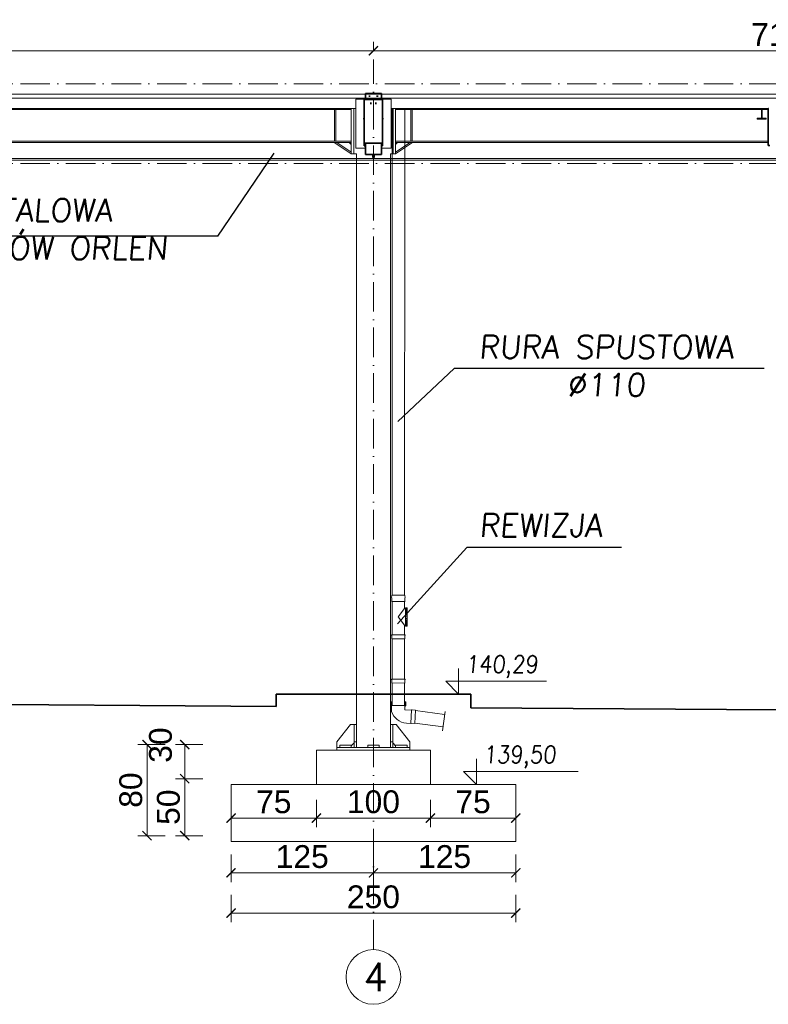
# Model space of a CAD drawing. Extents: x 64716 to 7565828, y -160732 to 5881792.
# Tile 68 of 160: x 108149 to 114723, y 30474 to 39117. Entities that reach past the tile are written whole.
import ezdxf

# ---------------------------------------------------------------- set-up
doc = ezdxf.new("R2010")
doc.units = 0
doc.header["$MEASUREMENT"] = 0
doc.linetypes.add('DASHDOT', pattern=[20, 13, -3.4, 0.2, -3.4])
for name, color, linetype in [('100_rzut_okna', 1, 'Continuous'), ('Rbcs_EX_Axes', 7, 'Continuous'), ('Rbcs_EX_Profile', 7, 'Continuous'), ('TB_CIENKA', 5, 'Continuous'), ('xxOś 2_rysunek_Widok ogólny_Dimension_', 7, 'Continuous'), ('xxOś B_rysunek_Widok ogólny_Representor_', 7, 'Continuous')]:
    doc.layers.add(name, color=color, linetype=linetype)
for name, color, linetype, lineweight in [('a___wymiary', 46, 'Continuous', 18), ('BK_0.13', 4, 'Continuous', 9), ('BK_Opisy', 31, 'Continuous', 20), ('BK_Osie', 6, 'DASHDOT', 5), ('elementy wyposażenia', 95, 'Continuous', 15), ('gruby', 7, 'Continuous', 35), ('linii', 7, 'Continuous', 15), ('LINII OPIS', 7, 'Continuous', 9)]:
    doc.layers.add(name, color=color, linetype=linetype, lineweight=lineweight)
doc.styles.add('ARIAL', font='arial.ttf')
doc.styles.add('RBCS_dim1', font='simplex.shx', dxfattribs={"width": 0.9, "oblique": 5, "height": 3})
doc.styles.add('RBCS_opis1', font='simplex.shx', dxfattribs={"oblique": 5, "height": 5})
doc.styles.add('styl1', font='simplex.shx', dxfattribs={"oblique": 5})
doc.dimstyles.new('mosstowy 1-100', dxfattribs={"dimscale": 20, "dimtxt": 10, "dimasz": 4, "dimexe": 4, "dimexo": 4, "dimgap": 2, "dimtad": 1, "dimdec": 0, "dimlfac": 0.1, "dimtxsty": 'ARIAL', "dimblk": 'ARCHTICK', "dimcen": 4, "dimclrd": 4, "dimclre": 4, "dimclrt": 256, "dimadec": 0, "dimazin": 0, "dimtfac": 1, "dimtdec": 0, "dimtmove": 1, "dimatfit": 3, "dimfxl": 8, "dimfxlon": 1, "dimlwd": 9, "dimlwe": 9, "dimarcsym": 0})

# ---------------------------------------------------------------- blocks, each defined once
blk = doc.blocks.new('_ArchTick')
at = {"layer": '100_rzut_okna', "color": 0, "linetype": 'Continuous', "const_width": 0.15}
blk.add_lwpolyline([(-0.5, -0.5), (0.5, 0.5)], dxfattribs=at)
blk = doc.blocks.new('*D672')
at = {"layer": 'a___wymiary', "color": 4, "lineweight": 9}
for p, q in [((104155, 38844), (104155, 38924)), ((111255, 38844), (111255, 38924)), ((104155, 38844), (111255, 38844))]:
    blk.add_line(p, q, dxfattribs=at)
at = {"layer": 'Defpoints', "color": 0}
for p in [(111255, 38844), (104155, 38768.4), (111255, 38768.4)]:
    blk.add_point(p, dxfattribs=at)
at = {"layer": 'a___wymiary', "color": 4, "lineweight": 9, "xscale": 80, "yscale": 80, "zscale": 80, "rotation": 180}
blk.add_blockref('_ArchTick', (104155, 38844), dxfattribs=at)
at = {"layer": 'a___wymiary', "color": 4, "lineweight": 9, "xscale": 80, "yscale": 80, "zscale": 80}
blk.add_blockref('_ArchTick', (111255, 38844), dxfattribs=at)
at = {"layer": 'a___wymiary', "insert": (107705, 38986.1), "char_height": 200, "attachment_point": 5, "style": 'ARIAL'}
blk.add_mtext('710', dxfattribs=at)
blk = doc.blocks.new('*D673')
at = {"layer": 'a___wymiary', "color": 4, "lineweight": 9}
for p, q in [((111255, 38844), (111255, 38924)), ((118355, 38844), (118355, 38924)), ((111255, 38844), (118355, 38844))]:
    blk.add_line(p, q, dxfattribs=at)
at = {"layer": 'Defpoints', "color": 0}
for p in [(118355, 38844), (111255, 38768.4), (118355, 38768.4)]:
    blk.add_point(p, dxfattribs=at)
at = {"layer": 'a___wymiary', "color": 4, "lineweight": 9, "xscale": 80, "yscale": 80, "zscale": 80, "rotation": 180}
blk.add_blockref('_ArchTick', (111255, 38844), dxfattribs=at)
at = {"layer": 'a___wymiary', "color": 4, "lineweight": 9, "xscale": 80, "yscale": 80, "zscale": 80}
blk.add_blockref('_ArchTick', (118355, 38844), dxfattribs=at)
at = {"layer": 'a___wymiary', "insert": (114805, 38986.1), "char_height": 200, "attachment_point": 5, "style": 'ARIAL'}
blk.add_mtext('710', dxfattribs=at)
blk = doc.blocks.new('*D637')
at = {"layer": 'a___wymiary', "color": 4, "lineweight": 9}
for p, q in [((110005, 31787.7), (110005, 31547.7)), ((111255, 31787.7), (111255, 31547.7)), ((110005, 31627.7), (111255, 31627.7))]:
    blk.add_line(p, q, dxfattribs=at)
at = {"layer": 'Defpoints', "color": 0}
for p in [(110005, 32454.4), (111255, 32454.4), (111255, 31627.7)]:
    blk.add_point(p, dxfattribs=at)
at = {"layer": 'a___wymiary', "color": 4, "lineweight": 9, "xscale": 80, "yscale": 80, "zscale": 80, "rotation": 180}
blk.add_blockref('_ArchTick', (110005, 31627.7), dxfattribs=at)
at = {"layer": 'a___wymiary', "color": 4, "lineweight": 9, "xscale": 80, "yscale": 80, "zscale": 80}
blk.add_blockref('_ArchTick', (111255, 31627.7), dxfattribs=at)
at = {"layer": 'a___wymiary', "insert": (110630, 31769.8), "char_height": 200, "attachment_point": 5, "style": 'ARIAL'}
blk.add_mtext('125', dxfattribs=at)
blk = doc.blocks.new('*D638')
at = {"layer": 'a___wymiary', "color": 4, "lineweight": 9}
for p, q in [((111255, 31787.7), (111255, 31547.7)), ((112505, 31787.7), (112505, 31547.7)), ((111255, 31627.7), (112505, 31627.7))]:
    blk.add_line(p, q, dxfattribs=at)
at = {"layer": 'Defpoints', "color": 0}
for p in [(111255, 32454.4), (112505, 31954.4), (112505, 31627.7)]:
    blk.add_point(p, dxfattribs=at)
at = {"layer": 'a___wymiary', "color": 4, "lineweight": 9, "xscale": 80, "yscale": 80, "zscale": 80, "rotation": 180}
blk.add_blockref('_ArchTick', (111255, 31627.7), dxfattribs=at)
at = {"layer": 'a___wymiary', "color": 4, "lineweight": 9, "xscale": 80, "yscale": 80, "zscale": 80}
blk.add_blockref('_ArchTick', (112505, 31627.7), dxfattribs=at)
at = {"layer": 'a___wymiary', "insert": (111880, 31769.8), "char_height": 200, "attachment_point": 5, "style": 'ARIAL'}
blk.add_mtext('125', dxfattribs=at)
blk = doc.blocks.new('*D639')
at = {"layer": 'a___wymiary', "color": 4, "lineweight": 9}
for p, q in [((110005, 32268.7), (110005, 32028.7)), ((110755, 32268.7), (110755, 32028.7)), ((110005, 32108.7), (110755, 32108.7))]:
    blk.add_line(p, q, dxfattribs=at)
at = {"layer": 'Defpoints', "color": 0}
for p in [(110005, 32373.3), (110755, 32373.3), (110755, 32108.7)]:
    blk.add_point(p, dxfattribs=at)
at = {"layer": 'a___wymiary', "color": 4, "lineweight": 9, "xscale": 80, "yscale": 80, "zscale": 80, "rotation": 180}
blk.add_blockref('_ArchTick', (110005, 32108.7), dxfattribs=at)
at = {"layer": 'a___wymiary', "color": 4, "lineweight": 9, "xscale": 80, "yscale": 80, "zscale": 80}
blk.add_blockref('_ArchTick', (110755, 32108.7), dxfattribs=at)
at = {"layer": 'a___wymiary', "insert": (110380, 32250.4), "char_height": 200, "attachment_point": 5, "style": 'ARIAL'}
blk.add_mtext('75', dxfattribs=at)
blk = doc.blocks.new('*D640')
at = {"layer": 'a___wymiary', "color": 4, "lineweight": 9}
for p, q in [((110755, 32268.7), (110755, 32028.7)), ((111755, 32268.7), (111755, 32028.7)), ((110755, 32108.7), (111755, 32108.7))]:
    blk.add_line(p, q, dxfattribs=at)
at = {"layer": 'Defpoints', "color": 0}
for p in [(110755, 32373.3), (111755, 32373.3), (111755, 32108.7)]:
    blk.add_point(p, dxfattribs=at)
at = {"layer": 'a___wymiary', "color": 4, "lineweight": 9, "xscale": 80, "yscale": 80, "zscale": 80, "rotation": 180}
blk.add_blockref('_ArchTick', (110755, 32108.7), dxfattribs=at)
at = {"layer": 'a___wymiary', "color": 4, "lineweight": 9, "xscale": 80, "yscale": 80, "zscale": 80}
blk.add_blockref('_ArchTick', (111755, 32108.7), dxfattribs=at)
at = {"layer": 'a___wymiary', "insert": (111255, 32250.8), "char_height": 200, "attachment_point": 5, "style": 'ARIAL'}
blk.add_mtext('100', dxfattribs=at)
blk = doc.blocks.new('*D641')
at = {"layer": 'a___wymiary', "color": 4, "lineweight": 9}
for p, q in [((111755, 32268.7), (111755, 32028.7)), ((112505, 32268.7), (112505, 32028.7)), ((111755, 32108.7), (112505, 32108.7))]:
    blk.add_line(p, q, dxfattribs=at)
at = {"layer": 'Defpoints', "color": 0}
for p in [(111755, 32373.3), (112505, 32373.3), (112505, 32108.7)]:
    blk.add_point(p, dxfattribs=at)
at = {"layer": 'a___wymiary', "color": 4, "lineweight": 9, "xscale": 80, "yscale": 80, "zscale": 80, "rotation": 180}
blk.add_blockref('_ArchTick', (111755, 32108.7), dxfattribs=at)
at = {"layer": 'a___wymiary', "color": 4, "lineweight": 9, "xscale": 80, "yscale": 80, "zscale": 80}
blk.add_blockref('_ArchTick', (112505, 32108.7), dxfattribs=at)
at = {"layer": 'a___wymiary', "insert": (112130, 32250.4), "char_height": 200, "attachment_point": 5, "style": 'ARIAL'}
blk.add_mtext('75', dxfattribs=at)
blk = doc.blocks.new('*D642')
at = {"layer": 'a___wymiary', "color": 4, "lineweight": 9}
for p, q in [((110005, 31434.3), (110005, 31194.3)), ((112505, 31434.3), (112505, 31194.3)), ((110005, 31274.3), (112505, 31274.3))]:
    blk.add_line(p, q, dxfattribs=at)
at = {"layer": 'Defpoints', "color": 0}
for p in [(110005, 31954.4), (112505, 31954.4), (112505, 31274.3)]:
    blk.add_point(p, dxfattribs=at)
at = {"layer": 'a___wymiary', "color": 4, "lineweight": 9, "xscale": 80, "yscale": 80, "zscale": 80, "rotation": 180}
blk.add_blockref('_ArchTick', (110005, 31274.3), dxfattribs=at)
at = {"layer": 'a___wymiary', "color": 4, "lineweight": 9, "xscale": 80, "yscale": 80, "zscale": 80}
blk.add_blockref('_ArchTick', (112505, 31274.3), dxfattribs=at)
at = {"layer": 'a___wymiary', "insert": (111255, 31416.4), "char_height": 200, "attachment_point": 5, "style": 'ARIAL'}
blk.add_mtext('250', dxfattribs=at)
blk = doc.blocks.new('*D643')
at = {"layer": 'a___wymiary', "color": 4, "lineweight": 9}
for p, q in [((109757.9, 32754.4), (109517.9, 32754.4)), ((109597.9, 32754.4), (109597.9, 32454.4)), ((109757.9, 32454.4), (109517.9, 32454.4))]:
    blk.add_line(p, q, dxfattribs=at)
at = {"layer": 'Defpoints', "color": 0}
for p in [(110755, 32754.4), (109597.9, 32454.4), (110755, 32454.4)]:
    blk.add_point(p, dxfattribs=at)
at = {"layer": 'a___wymiary', "color": 4, "lineweight": 9, "xscale": 80, "yscale": 80, "zscale": 80}
for p, rotation in [((109597.9, 32754.4), 90), ((109597.9, 32454.4), 270)]:
    blk.add_blockref('_ArchTick', p, dxfattribs=dict(at, rotation=rotation))
at = {"layer": 'a___wymiary', "insert": (109385.9, 32749.4), "char_height": 200, "attachment_point": 5, "rotation": 90, "style": 'ARIAL'}
blk.add_mtext('30', dxfattribs=at)
blk = doc.blocks.new('*D644')
at = {"layer": 'a___wymiary', "color": 4, "lineweight": 9}
for p, q in [((109757.9, 32454.4), (109517.9, 32454.4)), ((109597.9, 32454.4), (109597.9, 31954.4)), ((109757.9, 31954.4), (109517.9, 31954.4))]:
    blk.add_line(p, q, dxfattribs=at)
at = {"layer": 'Defpoints', "color": 0}
for p in [(110005, 32454.4), (109597.9, 31954.4), (110005, 31954.4)]:
    blk.add_point(p, dxfattribs=at)
at = {"layer": 'a___wymiary', "color": 4, "lineweight": 9, "xscale": 80, "yscale": 80, "zscale": 80}
for p, rotation in [((109597.9, 32454.4), 90), ((109597.9, 31954.4), 270)]:
    blk.add_blockref('_ArchTick', p, dxfattribs=dict(at, rotation=rotation))
at = {"layer": 'a___wymiary', "insert": (109455.7, 32204.4), "char_height": 200, "attachment_point": 5, "rotation": 90, "style": 'ARIAL'}
blk.add_mtext('50', dxfattribs=at)
blk = doc.blocks.new('*D645')
at = {"layer": 'a___wymiary', "color": 4, "lineweight": 9}
for p, q in [((109427.1, 32754.4), (109187.1, 32754.4)), ((109267.1, 32754.4), (109267.1, 31954.4)), ((109427.1, 31954.4), (109187.1, 31954.4))]:
    blk.add_line(p, q, dxfattribs=at)
at = {"layer": 'Defpoints', "color": 0}
for p in [(110755, 32754.4), (109267.1, 31954.4), (110005, 31954.4)]:
    blk.add_point(p, dxfattribs=at)
at = {"layer": 'a___wymiary', "color": 4, "lineweight": 9, "xscale": 80, "yscale": 80, "zscale": 80}
for p, rotation in [((109267.1, 32754.4), 90), ((109267.1, 31954.4), 270)]:
    blk.add_blockref('_ArchTick', p, dxfattribs=dict(at, rotation=rotation))
at = {"layer": 'a___wymiary', "insert": (109125, 32354.4), "char_height": 200, "attachment_point": 5, "rotation": 90, "style": 'ARIAL'}
blk.add_mtext('80', dxfattribs=at)
blk = doc.blocks.new('fgdgfsggs')
at = {"layer": 'gruby', "linetype": 'Continuous'}
for p, q in [((-85440.1, -44422.4), (-85600.1, -44422.4)), ((-85600.1, -44422.4), (-85600.1, -44422.6)), ((-85440.1, -44422.6), (-85600.1, -44422.6)), ((-85600.1, -44422.6), (-85600.1, -44807.4)), ((-85450.1, -44370.3), (-85590.1, -44370.3)), ((-85590.1, -44370.3), (-85590.1, -44422.4)), ((-85548.4, -44393.7), (-85561.7, -44393.7)), ((-85478.4, -44393.7), (-85491.7, -44393.7)), ((-85450.1, -44422.4), (-85450.1, -44370.3)), ((-85440.1, -44422.6), (-85440.1, -44422.4)), ((-85440.1, -44807.4), (-85440.1, -44422.6)), ((-85541.8, -44464.9), (-85541.8, -44450.3)), ((-85498.3, -44450.3), (-85498.3, -44464.9)), ((-82050.1, -44501.1), (-82055.1, -44501.1)), ((-82055.1, -44501.1), (-82055.1, -44826.1)), ((-85603.8, -44587.4), (-85603.8, -44595.4)), ((-85600.1, -44587.4), (-85603.8, -44587.4)), ((-85600.1, -44595.4), (-85603.8, -44595.4)), ((-85440.1, -44587.4), (-85436.3, -44587.4)), ((-85440.1, -44595.4), (-85436.3, -44595.4)), ((-85436.3, -44595.4), (-85436.3, -44587.4)), ((-85600.1, -44807.4), (-85440.1, -44807.4)), ((-85600.1, -44807.4), (-85600.1, -44830.7)), ((-85600.1, -44830.7), (-85590.1, -44830.7)), ((-85590.1, -44807.4), (-85590.1, -44906.6)), ((-85450.1, -44906.6), (-85450.1, -44807.4)), ((-85450.1, -44830.7), (-85440.1, -44830.7)), ((-85440.1, -44830.7), (-85440.1, -44807.4)), ((-82055.1, -44826.1), (-82040.1, -44826.1)), ((-82055.1, -44826.1), (-82040.1, -44826.1)), ((-82055.1, -44826.1), (-82055.1, -44826.1)), ((-85590.1, -44906.6), (-85450.1, -44906.6)), ((-85590.1, -44906.6), (-85450.1, -44906.6)), ((-85526.1, -44906.6), (-85526.1, -44931.1)), ((-85514.1, -44931.1), (-85526.1, -44931.1)), ((-85514.1, -44931.1), (-85514.1, -44906.6))]:
    blk.add_line(p, q, dxfattribs=at)
at = {"layer": 'Rbcs_EX_Axes', "color": 0, "linetype": 'Continuous', "lineweight": -2}
for points in [[(-86020.1, -50135.6), (-85020.1, -50135.6), (-85020.1, -50435.6), (-86020.1, -50435.6)], [(-86770.1, -50435.6), (-84270.1, -50435.6), (-84270.1, -50935.6), (-86770.1, -50935.6)]]:
    blk.add_lwpolyline(points, close=True, dxfattribs=at)
at = {"layer": 'Rbcs_EX_Profile', "color": 0, "linetype": 'Continuous', "lineweight": -2}
for p, q in [((-85590.1, -44421.1), (-85675.1, -44421.1)), ((-85675.1, -44421.1), (-85675.1, -44851.1)), ((-85365.1, -44421.1), (-85450.1, -44421.1)), ((-85365.1, -44851.1), (-85365.1, -44421.1)), ((-85714.1, -44501.1), (-88985.1, -44501.1)), ((-85714.1, -44511.8), (-88985.1, -44511.8)), ((-85849.1, -44511.8), (-85861.1, -44511.8)), ((-85861.1, -44511.8), (-85861.1, -44787.8)), ((-85849.1, -44787.8), (-85849.1, -44511.8)), ((-85692.1, -44501.1), (-85714.1, -44501.1)), ((-85714.1, -44901.1), (-85714.1, -44501.1)), ((-85692.1, -44901.1), (-85692.1, -44501.1)), ((-85675.1, -44501.1), (-85692.1, -44501.1)), ((-85692.1, -44901.1), (-85692.1, -44501.1)), ((-85348.1, -44501.1), (-85365.1, -44501.1)), ((-85326.1, -44501.1), (-85348.1, -44501.1)), ((-85348.1, -44901.1), (-85348.1, -44501.1)), ((-85348.1, -44501.1), (-85348.1, -44901.1)), ((-85326.1, -44901.1), (-85326.1, -44501.1)), ((-82055.1, -44501.1), (-85326.1, -44501.1)), ((-82055.1, -44511.8), (-85326.1, -44511.8)), ((-85179.1, -44511.8), (-85191.1, -44511.8)), ((-85191.1, -44511.8), (-85191.1, -44787.8)), ((-85179.1, -44787.8), (-85179.1, -44511.8)), ((-82107.1, -44512.4), (-82113.1, -44512.4)), ((-82113.1, -44512.4), (-82113.1, -44587.4)), ((-82107.1, -44587.4), (-82107.1, -44512.4)), ((-82110.1, -44587.4), (-82150.1, -44587.4)), ((-82150.1, -44587.4), (-82150.1, -44595.4)), ((-82150.1, -44595.4), (-82110.1, -44595.4)), ((-82113.1, -44587.4), (-82107.1, -44587.4)), ((-82110.1, -44595.4), (-82110.1, -44587.4)), ((-82070.1, -44587.4), (-82110.1, -44587.4)), ((-82070.1, -44595.4), (-82110.1, -44595.4)), ((-82070.1, -44595.4), (-82070.1, -44587.4)), ((-85714.1, -44790.4), (-88985.1, -44790.4)), ((-88985.1, -44801.1), (-85714.1, -44801.1)), ((-85842.4, -44801.1), (-85864.1, -44801.1)), ((-85864.1, -44801.1), (-85714.1, -44901.1)), ((-85861.1, -44787.8), (-85849.1, -44787.8)), ((-85714.1, -44886.7), (-85842.4, -44801.1)), ((-85714.1, -44819.1), (-85732.1, -44801.1)), ((-85675.1, -44851.1), (-85590.1, -44851.1)), ((-85450.1, -44851.1), (-85365.1, -44851.1)), ((-82055.1, -44790.4), (-85326.1, -44790.4)), ((-85326.1, -44801.1), (-82055.1, -44801.1)), ((-85326.1, -44901.1), (-85176.1, -44801.1)), ((-85197.7, -44801.1), (-85326.1, -44886.7)), ((-85308.1, -44801.1), (-85326.1, -44819.1)), ((-85176.1, -44801.1), (-85197.7, -44801.1)), ((-85191.1, -44787.8), (-85179.1, -44787.8)), ((-85692.1, -44901.1), (-85714.1, -44901.1)), ((-85670.1, -44901.1), (-85692.1, -44901.1)), ((-85670.1, -44901.1), (-85670.1, -49910.6)), ((-85348.1, -44901.1), (-85370.1, -44901.1)), ((-85370.1, -49910.6), (-85370.1, -44901.1)), ((-85326.1, -44901.1), (-85348.1, -44901.1)), ((-85720.1, -49910.6), (-85840.1, -50060.6)), ((-85690.1, -49910.6), (-85720.1, -49910.6)), ((-85670.1, -49910.6), (-85690.1, -49910.6)), ((-85690.1, -49910.6), (-85690.1, -50060.6)), ((-85670.1, -50060.6), (-85670.1, -49910.6)), ((-85350.1, -49910.6), (-85370.1, -49910.6)), ((-85370.1, -49910.6), (-85370.1, -50060.6)), ((-85350.1, -49910.6), (-85320.1, -49910.6)), ((-85350.1, -49910.6), (-85350.1, -50070.6)), ((-85350.1, -50060.6), (-85350.1, -49910.6)), ((-85200.1, -50060.6), (-85320.1, -49910.6)), ((-85840.1, -50060.6), (-85840.1, -50110.6)), ((-85840.1, -50110.6), (-85815.1, -50110.6)), ((-85840.1, -50110.6), (-85840.1, -50135.6)), ((-85840.1, -50110.6), (-85200.1, -50110.6)), ((-85815.1, -50090.6), (-85815.1, -50110.6)), ((-85815.1, -50090.6), (-85715.1, -50090.6)), ((-85815.1, -50110.6), (-85715.1, -50110.6)), ((-85715.1, -50095.6), (-85690.1, -50070.6)), ((-85715.1, -50110.6), (-85715.1, -50090.6)), ((-85670.1, -50060.6), (-85690.1, -50060.6)), ((-85690.1, -50060.6), (-85690.1, -50110.6)), ((-85690.1, -50110.6), (-85670.1, -50110.6)), ((-85670.1, -50110.6), (-85670.1, -50060.6)), ((-85570.1, -50090.6), (-85570.1, -50110.6)), ((-85470.1, -50090.6), (-85570.1, -50090.6)), ((-85570.1, -50110.6), (-85470.1, -50110.6)), ((-85470.1, -50110.6), (-85470.1, -50090.6)), ((-85350.1, -50060.6), (-85370.1, -50060.6)), ((-85370.1, -50060.6), (-85370.1, -50110.6)), ((-85370.1, -50110.6), (-85350.1, -50110.6)), ((-85350.1, -50110.6), (-85350.1, -50060.6)), ((-85350.1, -50070.6), (-85325.1, -50095.6)), ((-85325.1, -50090.6), (-85325.1, -50110.6)), ((-85325.1, -50090.6), (-85225.1, -50090.6)), ((-85325.1, -50110.6), (-85225.1, -50110.6)), ((-85225.1, -50110.6), (-85225.1, -50090.6)), ((-85225.1, -50110.6), (-85200.1, -50110.6)), ((-85200.1, -50110.6), (-85200.1, -50060.6)), ((-85200.1, -50135.6), (-85200.1, -50110.6)), ((-85200.1, -50135.6), (-85840.1, -50135.6))]:
    blk.add_line(p, q, dxfattribs=at)
blk = doc.blocks.new('GFGFDGDG')
at = {"layer": 'LINII OPIS'}
for p, q in [((119259.4, 32629.4), (119259.4, 32404.4)), ((119259.4, 32629.4), (119259.4, 32404.4)), ((119259.4, 32404.4), (119146.9, 32516.9)), ((119146.9, 32516.9), (119259.4, 32516.9)), ((119259.4, 32404.4), (119146.9, 32516.9)), ((119146.9, 32516.9), (119259.4, 32516.9)), ((119259.4, 32516.9), (119806.9, 32516.9)), ((119259.4, 32516.9), (120153.6, 32516.9))]:
    blk.add_line(p, q, dxfattribs=at)
at = {"layer": 'xxOś 2_rysunek_Widok ogólny_Dimension_', "color": 6, "style": 'RBCS_dim1', "oblique": 5, "width": 0.9}
blk.add_text('139,50', height=150, dxfattribs=at).set_placement((119320.9, 32591.9))

msp = doc.modelspace()

# ---------------------------------------------------------------- linework, layer by layer
at = {"layer": 'BK_0.13'}
for p, q in [((92565, 38463.4), (121845, 38463.4)), ((92565, 38428.4), (121845, 38428.4)), ((92455, 37898.4), (121955, 37898.4)), ((92455, 37883.4), (121955, 37883.4))]:
    msp.add_line(p, q, dxfattribs=at)
at = {"layer": 'BK_Osie', "ltscale": 20}
for p, q in [((111255, 30954.3), (111255, 38768.4)), ((111255, 30954.3), (111255, 38768.4)), ((90955, 38554.4), (121955, 38554.4)), ((90955, 37854.4), (121955, 37854.4))]:
    msp.add_line(p, q, dxfattribs=at)
at = {"layer": 'elementy wyposażenia', "color": 252, "true_color": 0x919191}
for p, q in [((111419.2, 38339), (111419.2, 34065.9)), ((111530.8, 38338.9), (111527.1, 34065.9)), ((111419.2, 34065.9), (111528.7, 34065.9)), ((111416.2, 34009.9), (111531.5, 34009.7)), ((111528.5, 33947.6), (111473.6, 33874.7)), ((111528.5, 33947.6), (111538.1, 33947.5)), ((111538, 33941.9), (111552.6, 33941.9)), ((111538, 33934.6), (111552.6, 33934.6)), ((111538, 33926.2), (111552.6, 33926.2)), ((111538, 33918.9), (111552.6, 33918.9)), ((111538, 33909.6), (111552.6, 33909.6)), ((111538, 33899.9), (111552.6, 33899.9)), ((111538, 33889.1), (111552.6, 33889.1)), ((111538.1, 33951), (111552.7, 33951)), ((111538.1, 33946.8), (111552.7, 33946.7)), ((111473.6, 33874.7), (111528.3, 33801.6)), ((111528.3, 33801.6), (111528.1, 33716.7)), ((111528.3, 33801.6), (111537.8, 33801.5)), ((111537.8, 33822.8), (111552.4, 33822.8)), ((111537.8, 33814.5), (111552.4, 33814.5)), ((111537.8, 33807.2), (111552.4, 33807.2)), ((111537.8, 33802.3), (111552.4, 33802.3)), ((111537.8, 33798.1), (111552.4, 33798.1)), ((111552.5, 33874.5), (111537.9, 33874.5)), ((111537.9, 33859.9), (111552.5, 33859.9)), ((111537.9, 33849.2), (111552.5, 33849.2)), ((111537.9, 33839.5), (111552.5, 33839.5)), ((111537.9, 33830.1), (111552.5, 33830.1)), ((111533.7, 33716.7), (111414.3, 33716.8)), ((111416.3, 33712), (111416.3, 33685.6)), ((111531.6, 33685.5), (111531.6, 33711.9)), ((111416.3, 33685.6), (111419.2, 33682.2)), ((111418.6, 33683.5), (111528.1, 33683.3)), ((111419.2, 33682.2), (111418.9, 33327.9)), ((111528.4, 33327.8), (111528.7, 33682)), ((111528.7, 33682), (111531.6, 33685.5)), ((111533.3, 33327.8), (111414, 33327.9)), ((111416, 33323.1), (111415.9, 33296.7)), ((111415.9, 33296.7), (111418.8, 33293.3)), ((111418.8, 33294.6), (111418.8, 33294.6)), ((111418.8, 33294.6), (111528.3, 33294.4)), ((111418.8, 33293.3), (111418.8, 33217)), ((111528.3, 33293.1), (111531.3, 33296.6)), ((111531.3, 33296.6), (111531.3, 33323)), ((111418.8, 33217), (111418.7, 33096.6)), ((111473.1, 33101.2), (111473.1, 33101.2)), ((111589.2, 33058.8), (111582.8, 32939.6)), ((111880.5, 33017.7), (111623.5, 33052)), ((111861.5, 32874.8), (111884.3, 33045.7)), ((111617.7, 32942.7), (111866.1, 32909.7))]:
    msp.add_line(p, q, dxfattribs=at)
at = {"layer": 'elementy wyposażenia'}
msp.add_line((111528.2, 33096.5), (111528.3, 33293.1), dxfattribs=at)
at = {"layer": 'elementy wyposażenia', "color": 252, "true_color": 0x919191, "flags": 128}
for points in [[(111416.3, 34060.3), (111416.3, 34066), (111531.6, 34065.8), (111531.6, 34060.1)], [(111418.6, 33716.8), (111419.1, 34006.4), (111416.2, 34009.9), (111416.2, 34038.5)], [(111531.6, 34038.3), (111531.5, 34009.7), (111528.6, 34006.2), (111528.5, 33947.6)], [(111545.7, 32942.8), (111619.3, 32938.9), (111625.6, 33055.5), (111531.3, 33059.8), (111531.5, 33088.4), (111539.6, 33096.4), (111540, 33130), (111531.6, 33130), (111531.6, 33096.5), (111414.8, 33096.6), (111414.8, 33130.2), (111407.1, 33130.2), (111406.8, 33096.7), (111414.4, 33088.9), (111414.4, 33044.6)]]:
    msp.add_lwpolyline(points, dxfattribs=at)
msp.add_lwpolyline([(111552.4, 33794.2), (111537.8, 33794.2), (111538.1, 33954.8), (111552.7, 33954.8), (111552.4, 33794.2)], close=True, dxfattribs=at)
at = {"layer": 'elementy wyposażenia', "color": 252, "true_color": 0x919191}
for centre, radius, start, end in [((111443.1, 34049.3), 28.9, 157.77738, 202.02756), ((111504.8, 34049.2), 28.9, 337.77738, 22.02756), ((111424.9, 33718.4), 10.7, 188.553, 216.72218), ((111523.1, 33718.3), 10.7, 323.1182, 351.28739), ((111424.5, 33329.5), 10.7, 188.553, 216.72218), ((111522.7, 33329.4), 10.7, 323.1182, 351.28739), ((111553.4, 33088.4), 145.8, 197.50609, 266.96008), ((111587.1, 33048.3), 10.7, 50.1182, 78.28739), ((111581.8, 32950.2), 10.7, 275.553, 303.72218)]:
    msp.add_arc(centre, radius, start, end, dxfattribs=at)
at = {"layer": 'gruby'}
for p, q in [((110400, 33197.6, 0), (110400, 33089.2, 0)), ((110400, 33197.6, 0), (112110, 33197.6, 0)), ((112110, 33077.6, 0), (112110, 33197.6, 0))]:
    msp.add_line(p, q, dxfattribs=at)
at = {"layer": 'gruby', "elevation": 0}
for points in [[(107205, 33110.9), (110400, 33089.2)], [(112110, 33077.6), (117500.2, 33041.1)]]:
    msp.add_lwpolyline(points, dxfattribs=at)
at = {"layer": 'linii', "elevation": 0}
msp.add_lwpolyline([(112110, 33077.6), (112110, 33197.6)], dxfattribs=at)
at = {"layer": 'LINII OPIS'}
for p, q in [((112003, 33422.6, 0), (112003, 33197.6, 0)), ((112003, 33422.6, 0), (112003, 33197.6, 0)), ((112003, 33197.6, 0), (111890.5, 33310.1, 0)), ((111890.5, 33310.1, 0), (112003, 33310.1, 0)), ((112003, 33197.6, 0), (111890.5, 33310.1, 0)), ((111890.5, 33310.1, 0), (112003, 33310.1, 0)), ((112003, 33310.1, 0), (112550.5, 33310.1, 0)), ((112003, 33310.1, 0), (112775.3, 33310.1, 0))]:
    msp.add_line(p, q, dxfattribs=at)
at = {"layer": 'TB_CIENKA', "lineweight": 25}
for p, q in [((109887.5, 37217.5), (110383.3, 37945.8)), ((109887.5, 37217.5), (105880.3, 37217.5)), ((111965.2, 36056.8), (111469, 35589)), ((114686.6, 36056.8), (111965.2, 36056.8)), ((112076.2, 34483.3), (111467.1, 33813.2)), ((113432.5, 34483.3), (112076.2, 34483.3))]:
    msp.add_line(p, q, dxfattribs=at)
at = {"layer": 'xxOś B_rysunek_Widok ogólny_Representor_', "color": 3, "lineweight": 0}
msp.add_circle((111255, 30714.2), 240.1, dxfattribs=at)
msp.add_circle((111255, 30714.2), 240.1, dxfattribs=at)

# ---------------------------------------------------------------- block references
at = {"layer": 'linii'}
for name, p in [('fgdgfsggs', (196775.1, 82840)), ('GFGFDGDG', (-7100, 0))]:
    msp.add_blockref(name, p, dxfattribs=at)

# ---------------------------------------------------------------- texts
at = {"layer": 'BK_Opisy', "char_height": 200, "attachment_point": 5, "style": 'styl1'}
for s, insert, width in [('{BLACHA STALOWA\\PWG STANDARDÓW ORLEN}', (107813.3, 37279), 3757.785), ('{RURA SPUSTOWA\\P%%C110}', (113299.2, 36077.9), 2571.609), ('{REWIZJA}', (112723.8, 34679.1), 3757.785)]:
    msp.add_mtext(s, dxfattribs=dict(at, insert=insert, width=width))
at = {"layer": 'xxOś 2_rysunek_Widok ogólny_Dimension_', "color": 6, "style": 'RBCS_dim1', "oblique": 5, "width": 0.9}
msp.add_text('140,29', height=150, dxfattribs=at).set_placement((112064.5, 33385.1, 0))
at = {"layer": 'xxOś B_rysunek_Widok ogólny_Representor_', "color": 3, "style": 'RBCS_opis1'}
msp.add_text('4', height=250, dxfattribs=at).set_placement((111167.5, 30589.2))

# ---------------------------------------------------------------- dimensions: what is measured, and where the dimension line sits
at = {"layer": 'a___wymiary'}
for base, p1, p2, picture, middle in [((111255, 38844), (104155, 38768.4), (111255, 38768.4), '*D672', (107705, 38986.1)), ((118355, 38844), (111255, 38768.4), (118355, 38768.4), '*D673', (114805, 38986.1)), ((111255, 31627.7), (110005, 32454.4), (111255, 32454.4), '*D637', (110630, 31769.8)), ((112505, 31627.7), (111255, 32454.4), (112505, 31954.4), '*D638', (111880, 31769.8)), ((110755, 32108.7), (110005, 32373.3), (110755, 32373.3), '*D639', (110380, 32250.4)), ((111755, 32108.7), (110755, 32373.3), (111755, 32373.3), '*D640', (111255, 32250.8)), ((112505, 32108.7), (111755, 32373.3), (112505, 32373.3), '*D641', (112130, 32250.4)), ((112505, 31274.3), (110005, 31954.4), (112505, 31954.4), '*D642', (111255, 31416.4))]:
    dim = msp.add_linear_dim(base=base, p1=p1, p2=p2, dimstyle='mosstowy 1-100', dxfattribs=at)
    dim.commit()
    dim.dimension.update_dxf_attribs({"geometry": picture, "text_midpoint": middle})
dim = msp.add_linear_dim(base=(109597.9, 32454.4), p1=(110755, 32754.4), p2=(110755, 32454.4), angle=90, dimstyle='mosstowy 1-100', dxfattribs=at)
dim.commit()
dim.dimension.update_dxf_attribs({"geometry": '*D643', "text_midpoint": (109528.1, 32749.4), "dimtype": 160})
for base, p1, picture, middle in [((109267.1, 31954.4), (110755, 32754.4), '*D645', (109125, 32354.4)), ((109597.9, 31954.4), (110005, 32454.4), '*D644', (109455.7, 32204.4))]:
    dim = msp.add_linear_dim(base=base, p1=p1, p2=(110005, 31954.4), angle=90, dimstyle='mosstowy 1-100', dxfattribs=at)
    dim.commit()
    dim.dimension.update_dxf_attribs({"geometry": picture, "text_midpoint": middle})

doc.saveas('drawing.dxf')
